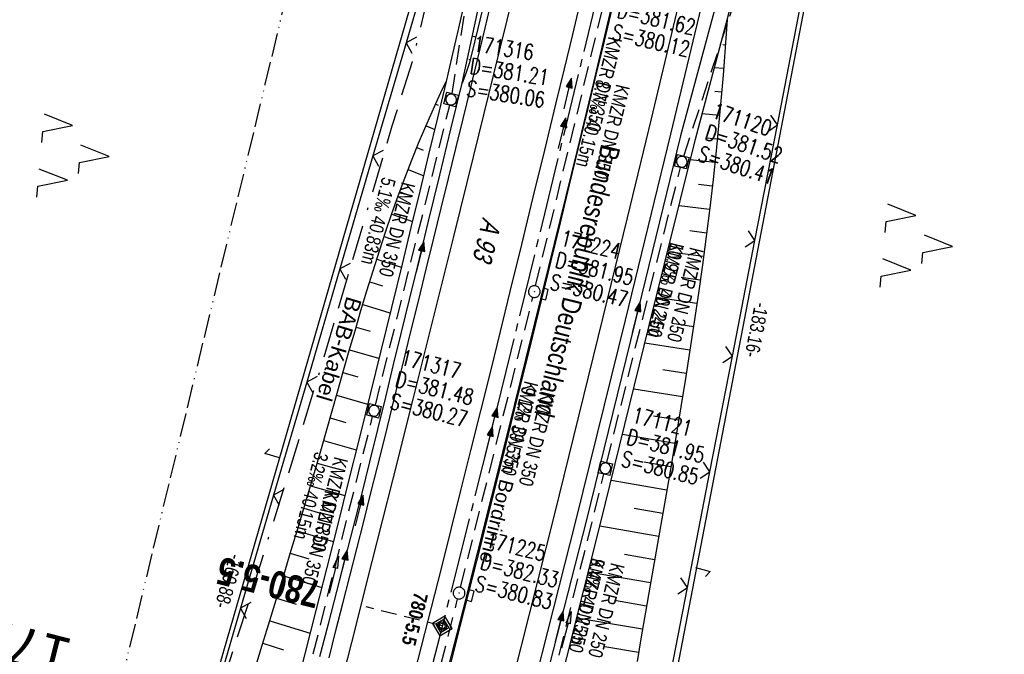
# Model space of a CAD drawing. Extents: x 509317 to 509828, y 453812 to 454779.
# Tile 12 of 23: x 509517 to 509642, y 454208 to 454289. Entities that reach past the tile are written whole.
import ezdxf
from ezdxf.enums import TextEntityAlignment as Align

# ---------------------------------------------------------------- set-up
doc = ezdxf.new("R2010")
doc.units = 0
doc.header["$LTSCALE"] = 10
doc.header["$MEASUREMENT"] = 0
for name, pattern in [('ACAD_ISO13W100', [36, 12, -3, 12, -3, 0, -3, 0, -3]), ('ACAD_ISO16W100', [73, 15, -6.5, 15, -6.5, 15, -7, 1, -7]), ('ACHSE', [5.5, 4, -0.5, 0.5, -0.5]), ('AUSGEZOGEN', [0]), ('LT00', [0]), ('LT17', [0.15, 0.1, -0.05]), ('STRICHLINIE2', [0.375, 0.25, -0.125])]:
    doc.linetypes.add(name, pattern=pattern)
doc.layers.get('0').update_dxf_attribs({"linetype": 'LT00'})
for name, color, linetype in [('--EK_FBR', 1, 'LT00'), ('--EK_Halt-Pfeil', 4, 'LT00'), ('--EK_Haltung', 7, 'STRICHLINIE2'), ('--EK_Haltung-Text', 140, 'LT00'), ('--EK_Schacht-Text', 5, 'LT00'), ('--EK_ST-93-1', 30, 'LT17'), ('--EK_STATIONSZEICHEN', 19, 'LT00'), ('--EK_STATIONSZEICHEN_NR', 19, 'LT17'), ('--EL_DFK_AB_L', 21, 'LT00'), ('--EL_Halt-Pfeil', 4, 'LT00'), ('--EL_Haltung', 182, 'STRICHLINIE2'), ('--EL_Haltung-Text', 182, 'LT00'), ('-AX-093', 35, 'ACHSE'), ('-STATIONSZEICHEN', 19, 'LT00'), ('-STATIONZEICHEN_NR', 19, 'LT00'), ('ABSTAND', 8, 'LT00'), ('BAB-KABEL', 220, 'ACAD_ISO16W100'), ('BAB-KABEL_TEXT', 221, 'Continuous'), ('BRD', 255, 'Continuous'), ('DFK_AB_L', 21, 'LT00'), ('DFK_BES-WEGE', 255, 'LT00'), ('DFK_KATASTER', 250, 'LT00'), ('DFK_NUTZUNG', 250, 'LT00'), ('GASLTG', 250, 'ACAD_ISO13W100'), ('PFEIL', 140, 'AUSGEZOGEN'), ('RINNE_TEXT', 11, 'Continuous'), ('V117_AFBR_BAB', 250, 'LT00'), ('V117_BOESCH', 250, 'LT00'), ('V117_BOSCHUNG', 250, 'LT00'), ('V117_GRABEN', 250, 'LT00'), ('V117_H_BORD', 8, 'LT00'), ('V117_KA_MULD', 182, 'LT00'), ('V117_KA_PRUF', 182, 'LT00'), ('V117_LD_MARK', 250, 'LT00'), ('V117_SINKK', 182, 'LT00'), ('V117_ZAUN', 40, 'LT00')]:
    doc.layers.add(name, color=color, linetype=linetype)
doc.styles.add('Arial', font='ARIAL.TTF')
doc.styles.add('Beschrift', font='ARIAL.TTF')
doc.styles.add('Haltungsbeschriftung', font='ARIAL.TTF', dxfattribs={"width": 0.75})
doc.styles.add('Knoten', font='ARIALBD.TTF', dxfattribs={"width": 0.8, "height": 1.8})
doc.styles.add('schachtbeschriftung', font='romans.shx', dxfattribs={"width": 0.75, "height": 2})
doc.styles.get("Standard").update_dxf_attribs({"font": 'ARIAL.TTF'})

# ---------------------------------------------------------------- blocks, each defined once
blk = doc.blocks.new('SYMB7052')
at = {"color": 0, "linetype": 'ByBlock'}
blk.add_lwpolyline([(0, 0), (0, 0.196), (0.076, 0.156)], dxfattribs=at)
blk = doc.blocks.new('SYMB7221')
at = {"color": 0, "linetype": 'ByBlock'}
for p, q in [((0, 0.435), (-0.11, 0.065)), ((0.11, 0.065), (0, 0.435)), ((0.25, 0.065), (0.11, 0.065)), ((-0.35, -0.065), (-0.46, -0.435)), ((0.35, -0.065), (0.24, -0.435))]:
    blk.add_line(p, q, dxfattribs=at)
for points in [[(-0.1, -0.435), (-0.24, -0.435), (-0.35, -0.065)], [(0.6, -0.435), (0.46, -0.435), (0.35, -0.065)]]:
    blk.add_lwpolyline(points, dxfattribs=at)
blk = doc.blocks.new('Pfreil3')
at = {"layer": 'PFEIL'}
blk.add_hatch(color=256, dxfattribs=at).paths.add_polyline_path([(-1.55, 0.27), (-1.55, -0.27), (0, 0)])
for p, q in [((-1.55, 0), (-4.83, 0)), ((-1.55, -0.27), (-1.55, 0.27)), ((-1.55, 0.27), (0, 0)), ((0, 0), (-1.55, -0.27))]:
    blk.add_line(p, q, dxfattribs=at)
blk = doc.blocks.new('SYMB0652')
at = {"color": 0, "linetype": 'ByBlock'}
blk.add_lwpolyline([(-0.15, -0.075), (0.15, -0.075), (0.15, 0.075), (-0.15, 0.075), (-0.15, -0.075)], dxfattribs=at)
blk = doc.blocks.new('SYMB0003')
at = {"color": 0, "linetype": 'ByBlock'}
for p, q in [((-0.015712, 0), (0.010166, 0.012015)), ((0, -0.021257), (-0.015712, 0)), ((0.010166, 0.012015), (0, -0.021257))]:
    blk.add_line(p, q, dxfattribs=at)
for points in [[(-0.031395, 0.499013), (-0.093691, 0.491144), (-0.154509, 0.475528), (-0.21289, 0.452414), (-0.267913, 0.422164), (-0.318712, 0.385257), (-0.364484, 0.342274), (-0.404509, 0.293893), (-0.438154, 0.240877), (-0.464888, 0.184062), (-0.484292, 0.124345), (-0.496058, 0.062667), (-0.5, 0)], [(-0.5, 0), (-0.496058, -0.062667), (-0.484292, -0.124345), (-0.464888, -0.184062), (-0.438154, -0.240877), (-0.404509, -0.293893), (-0.364485, -0.342274), (-0.318712, -0.385257), (-0.267914, -0.422164), (-0.21289, -0.452414), (-0.154509, -0.475529), (-0.093691, -0.491144), (-0.031395, -0.499014), (0.031395, -0.499014)], [(0.5, 0), (0.496057, 0.062667), (0.484292, 0.124345), (0.464888, 0.184062), (0.438153, 0.240877), (0.404509, 0.293893), (0.364484, 0.342274), (0.318712, 0.385257), (0.267913, 0.422164), (0.21289, 0.452414), (0.154509, 0.475528), (0.093691, 0.491144), (0.031395, 0.499013), (-0.031395, 0.499013)], [(0.031395, -0.499014), (0.093691, -0.491144), (0.154509, -0.475529), (0.21289, -0.452414), (0.267914, -0.422164), (0.318712, -0.385257), (0.364485, -0.342274), (0.404509, -0.293893), (0.438154, -0.240877), (0.464889, -0.184062), (0.484292, -0.124345), (0.496058, -0.062667), (0.5, 0)]]:
    blk.add_lwpolyline(points, dxfattribs=at)
blk = doc.blocks.new('SYMB1210')
at = {"color": 0, "linetype": 'ByBlock'}
blk.add_line((0.018815, -0.179014), (0.055623, -0.17119), dxfattribs=at)
for points in [[(-0.2, -0.2), (-0.2, 0.2), (0.2, 0.2), (0.2, -0.2), (-0.2, -0.2)], [(0.018815, 0.179014), (-0.018815, 0.179014), (-0.055623, 0.17119), (-0.09, 0.155885), (-0.120444, 0.133766), (-0.145623, 0.105801), (-0.164438, 0.073213), (-0.176067, 0.037424), (-0.18, 0)], [(-0.18, 0), (-0.176067, -0.037424), (-0.164438, -0.073213), (-0.145623, -0.105801), (-0.120444, -0.133766), (-0.09, -0.155885), (-0.055623, -0.17119), (-0.018815, -0.179014), (0.018815, -0.179014)], [(0.18, 0), (0.176067, 0.037424), (0.164438, 0.073213), (0.145623, 0.105801), (0.120444, 0.133766), (0.09, 0.155885), (0.055623, 0.17119), (0.018815, 0.179014)], [(0.055623, -0.17119), (0.09, -0.155885), (0.120444, -0.133766), (0.145623, -0.105801), (0.164438, -0.073213), (0.176067, -0.037424), (0.18, 0)]]:
    blk.add_lwpolyline(points, dxfattribs=at)
blk = doc.blocks.new('SYMB0024')
at = {"color": 0, "linetype": 'ByBlock'}
for p, q in [((-0.5, 0.5), (0, 0)), ((0, 0), (0.5, 0.5))]:
    blk.add_line(p, q, dxfattribs=at)
blk = doc.blocks.new('SYMB0070')
at = {"color": 0, "linetype": 'ByBlock'}
for p, q in [((-0.5, 0), (0.2, 0)), ((0.5, 0), (0.2, 0.1)), ((0.2, 0.1), (0.2, 0)), ((0.468, 0), (0.21, 0.086)), ((0.21, 0.086), (0.21, -0.086)), ((0.21, -0.086), (0.468, 0)), ((0.22, -0.072), (0.437, 0)), ((0.23, -0.058), (0.405, 0)), ((0.24, -0.045), (0.374, 0)), ((0.342, 0), (0.25, 0.031)), ((0.25, 0.031), (0.25, -0.031)), ((0.25, -0.031), (0.342, 0)), ((0.26, -0.017), (0.31, 0)), ((0.27, -0.003), (0.279, 0))]:
    blk.add_line(p, q, dxfattribs=at)
for points in [[(0.2, 0), (0.2, -0.1), (0.5, 0)], [(0.437, 0), (0.22, 0.072), (0.22, -0.072)], [(0.405, 0), (0.23, 0.058), (0.23, -0.058)], [(0.374, 0), (0.24, 0.045), (0.24, -0.045)], [(0.31, 0), (0.26, 0.017), (0.26, -0.017)], [(0.279, 0), (0.27, 0.003), (0.27, -0.003)]]:
    blk.add_lwpolyline(points, dxfattribs=at)
blk = doc.blocks.new('Netzknoten_SYMB')
at = {"flags": 128}
blk.add_lwpolyline([(0, -0.864), (0.864, 0), (0, 0.864), (-0.864, 0)], close=True, dxfattribs=at)
blk.add_circle((0, 0), 0.36)

msp = doc.modelspace()

# ---------------------------------------------------------------- linework, layer by layer
at = {"layer": '--EK_FBR', "color": 2}
for points in [[(509598.05, 454315.76), (509597.31, 454312.58), (509596.57, 454309.39), (509595.82, 454306.2), (509595.07, 454303.01), (509594.05, 454298.72), (509593.02, 454294.42), (509591.99, 454290.13), (509590.95, 454285.84), (509589.91, 454281.55), (509588.87, 454277.26), (509587.69, 454272.41), (509586.52, 454267.56), (509585.34, 454262.7), (509584.16, 454257.85), (509582.98, 454253), (509581.44, 454246.72), (509579.9, 454240.44), (509578.34, 454234.17), (509576.78, 454227.9), (509574.7, 454219.6), (509572.6, 454211.3), (509570.5, 454203.01)], [(509587.97, 454291.03), (509586.92, 454286.67), (509585.87, 454282.32), (509584.81, 454277.97), (509583.35, 454271.96), (509581.89, 454265.95), (509580.43, 454259.95), (509578.96, 454253.95), (509577.71, 454248.88), (509576.47, 454243.82), (509575.22, 454238.75), (509573.96, 454233.69), (509572.69, 454228.63), (509571.45, 454223.66), (509570.19, 454218.69), (509568.93, 454213.72), (509567.67, 454208.76), (509566.4, 454203.79)]]:
    msp.add_lwpolyline(points, dxfattribs=at)
at = {"layer": '--EK_FBR'}
for points in [[(509608.75, 454313.07), (509605.9, 454301.09), (509599.42, 454274), (509593.63, 454250.32), (509587.34, 454224.89), (509580.87, 454199.3), (509574.32, 454173.71), (509567.99, 454149.23), (509561.47, 454124.46), (509554.6, 454098.73), (509547.89, 454074.04)], [(509555.94, 454207.29), (509556.82, 454210.77), (509557.7, 454214.25), (509558.58, 454217.72), (509559.47, 454221.2), (509560.35, 454224.67), (509561.23, 454228.15), (509562.1, 454231.63), (509563.16, 454235.85), (509564.2, 454240.07), (509565.24, 454244.29), (509566.28, 454248.51), (509567.32, 454252.73), (509568.36, 454256.95), (509569.29, 454260.75), (509570.23, 454264.55), (509571.16, 454268.35), (509572.09, 454272.15), (509573.02, 454275.95), (509573.94, 454279.75), (509574.87, 454283.62), (509575.8, 454287.48), (509576.72, 454291.35)]]:
    msp.add_lwpolyline(points, dxfattribs=at)
at = {"layer": '--EK_Haltung'}
for p, q in [((509571.6, 454279.15), (509578.19, 454321.7)), ((509601.09, 454271.19), (509614.76, 454312.79)), ((509582.24, 454254.68), (509591.3, 454292.25)), ((509561.85, 454239.5), (509571.3, 454277.68)), ((509591.29, 454232.17), (509600.67, 454269.75)), ((509572.68, 454216.28), (509581.89, 454253.22)), ((509552.11, 454200.55), (509561.48, 454238.05)), ((509581.62, 454193.1), (509590.93, 454230.71)), ((509562.82, 454177.32), (509572.31, 454214.82))]:
    msp.add_line(p, q, dxfattribs=at)
at = {"layer": '--EK_STATIONSZEICHEN_NR', "ltscale": 2}
msp.add_line((509570.35, 454211.37), (509560.64, 454213.79), dxfattribs=at)
at = {"layer": '--EL_DFK_AB_L'}
for p, q in [((509591.35, 454159.53), (509625.66, 454337.91)), ((509566.68, 454291.61), (509522.32, 454138.53))]:
    msp.add_line(p, q, dxfattribs=at)
at = {"layer": '--EL_Haltung'}
for p, q in [((509571.6, 454279.15), (509578.19, 454321.7)), ((509601.09, 454271.19), (509614.76, 454312.79)), ((509582.24, 454254.68), (509591.3, 454292.25)), ((509561.85, 454239.5), (509571.3, 454277.68)), ((509591.29, 454232.17), (509600.67, 454269.75)), ((509572.68, 454216.28), (509581.89, 454253.22)), ((509552.11, 454200.55), (509561.48, 454238.05)), ((509581.62, 454193.1), (509590.93, 454230.71)), ((509562.82, 454177.32), (509572.31, 454214.82))]:
    msp.add_line(p, q, dxfattribs=at)
at = {"layer": '-AX-093', "ltscale": 0.2}
msp.add_lwpolyline([(509611.62, 454384.36), (509606.39, 454361.31), (509601.09, 454338.29), (509595.7, 454315.28), (509590.24, 454292.29), (509584.7, 454269.32), (509579.08, 454246.36), (509573.39, 454223.43), (509567.61, 454200.52), (509561.76, 454177.62), (509555.83, 454154.75), (509549.83, 454131.89), (509543.74, 454109.06), (509537.58, 454086.24)], dxfattribs=at)
at = {"layer": 'BAB-KABEL', "ltscale": 0.03, "flags": 128}
msp.add_lwpolyline([(509654.18, 454752.31), (509649.8, 454731.91), (509645.39, 454711.52), (509640.68, 454673.99), (509628.98, 454666.4), (509623.35, 454623.69), (509618.17, 454588.72), (509612.85, 454551.17), (509607.22, 454515.13), (509602.81, 454490.11), (509597.97, 454465.58), (509592.07, 454427.9), (509586.78, 454397.77), (509581.94, 454365.98), (509576.64, 454335.85), (509570.59, 454300.15), (509566.51, 454283.22), (509563.93, 454275.01), (509554.7, 454243.68), (509546.38, 454216.59), (509537.75, 454189.63), (509530.61, 454161.42), (509521.72, 454129.27), (509507.61, 454076.48), (509491.41, 454016.32), (509481.47, 453981.55), (509458.21, 453903.63), (509443.88, 453851.22)], dxfattribs=at)
at = {"layer": 'DFK_AB_L'}
for p, q in [((509591.35, 454159.53), (509625.66, 454337.91)), ((509566.68, 454291.61), (509522.32, 454138.53))]:
    msp.add_line(p, q, dxfattribs=at)
at = {"layer": 'GASLTG', "ltscale": 0.025, "flags": 128}
msp.add_lwpolyline([(509636.99, 454756.79), (509630.01, 454722.15), (509625.52, 454700.41), (509623.56, 454684.93), (509618.48, 454649.27), (509611.85, 454606.09), (509605.58, 454569.67), (509598.82, 454529.7), (509593.28, 454495.72), (509588.46, 454464.7), (509581.73, 454423.05), (509565.4, 454353.78), (509547.78, 454280.34), (509530.41, 454208.18), (509515.13, 454143.3), (509504.09, 454101.66), (509494.78, 454069.32), (509485.05, 454035.41), (509470.65, 453985.96), (509464.08, 453964.07), (509450.2, 453919.85), (509429.44, 453854.99)], dxfattribs=at)
at = {"layer": 'V117_AFBR_BAB', "color": 0}
for points in [[(509598.05, 454315.76), (509597.31, 454312.58), (509596.57, 454309.39), (509595.82, 454306.2), (509595.07, 454303.01), (509594.05, 454298.72), (509593.02, 454294.42), (509591.99, 454290.13), (509590.95, 454285.84), (509589.91, 454281.55), (509588.87, 454277.26), (509587.69, 454272.41), (509586.52, 454267.56), (509585.34, 454262.7), (509584.16, 454257.85), (509582.98, 454253), (509581.44, 454246.72), (509579.9, 454240.44), (509578.34, 454234.17), (509576.78, 454227.9), (509574.7, 454219.6), (509572.6, 454211.3), (509570.5, 454203.01)], [(509587.97, 454291.03), (509586.92, 454286.67), (509585.87, 454282.32), (509584.81, 454277.97), (509583.35, 454271.96), (509581.89, 454265.95), (509580.43, 454259.95), (509578.96, 454253.95), (509577.71, 454248.88), (509576.47, 454243.82), (509575.22, 454238.75), (509573.96, 454233.69), (509572.69, 454228.63), (509571.45, 454223.66), (509570.19, 454218.69), (509568.93, 454213.72), (509567.67, 454208.76), (509566.4, 454203.79)]]:
    msp.add_lwpolyline(points, dxfattribs=at)
at = {"layer": 'V117_AFBR_BAB'}
for points in [[(509608.75, 454313.07), (509605.9, 454301.09), (509599.42, 454274), (509593.63, 454250.32), (509587.34, 454224.89), (509580.87, 454199.3), (509574.32, 454173.71), (509567.99, 454149.23), (509561.47, 454124.46), (509554.6, 454098.73), (509547.89, 454074.04)], [(509555.94, 454207.29), (509556.82, 454210.77), (509557.7, 454214.25), (509558.58, 454217.72), (509559.47, 454221.2), (509560.35, 454224.67), (509561.23, 454228.15), (509562.1, 454231.63), (509563.16, 454235.85), (509564.2, 454240.07), (509565.24, 454244.29), (509566.28, 454248.51), (509567.32, 454252.73), (509568.36, 454256.95), (509569.29, 454260.75), (509570.23, 454264.55), (509571.16, 454268.35), (509572.09, 454272.15), (509573.02, 454275.95), (509573.94, 454279.75), (509574.87, 454283.62), (509575.8, 454287.48), (509576.72, 454291.35)]]:
    msp.add_lwpolyline(points, dxfattribs=at)
at = {"layer": 'V117_BOESCH'}
for points in [[(509575.64, 454290.61), (509574.88, 454287.46), (509574.11, 454284.32), (509573.78, 454283.01), (509573.37, 454281.73), (509572.88, 454280.47)], [(509606.61, 454288.55), (509606.45, 454286.2), (509606.28, 454283.85), (509606.1, 454281.51), (509605.91, 454279.16), (509605.58, 454275.52), (509605.22, 454271.88), (509604.83, 454268.24), (509604.41, 454264.61), (509603.95, 454260.98), (509603.47, 454257.35), (509602.97, 454253.73), (509602.44, 454250.11), (509601.89, 454246.49), (509601.32, 454242.87), (509600.74, 454239.26), (509600.14, 454235.65), (509599.53, 454232.04), (509598.98, 454228.89), (509598.44, 454225.74), (509597.88, 454222.59), (509597.33, 454219.44), (509596.78, 454216.29), (509596.23, 454213.14), (509595.69, 454209.99), (509595.16, 454206.84)], [(509546.32, 454205.21), (509547.27, 454208.37), (509548.23, 454211.53), (509549.2, 454214.69), (509550.16, 454217.85), (509551.11, 454221.01), (509552.07, 454224.17), (509553.01, 454227.33), (509553.95, 454230.5), (509554.87, 454233.67), (509555.6, 454236.22), (509556.33, 454238.77), (509557.05, 454241.32), (509557.78, 454243.88), (509558.51, 454246.43), (509559.25, 454248.97), (509560, 454251.52), (509560.76, 454254.06), (509561.55, 454256.59), (509562.35, 454259.12), (509563.18, 454261.64), (509563.95, 454263.9), (509564.75, 454266.15), (509565.58, 454268.39), (509566.44, 454270.61), (509567.33, 454272.83), (509568.26, 454275.02), (509568.89, 454276.45), (509569.53, 454277.88), (509570.18, 454279.3), (509570.84, 454280.71)]]:
    msp.add_lwpolyline(points, dxfattribs=at)
at = {"layer": 'V117_BOSCHUNG'}
for p, q in [((509606.6, 454288.33), (509606.56, 454288.34)), ((509574.61, 454286.36), (509574.18, 454286.46)), ((509606.39, 454285.34), (509606.08, 454285.36)), ((509573.9, 454283.44), (509573.72, 454283.48)), ((509606.16, 454282.35), (509605, 454282.44)), ((509570.76, 454280.55), (509570.8, 454280.53)), ((509572.93, 454280.59), (509572.91, 454280.59)), ((509605.92, 454279.35), (509605.07, 454279.42)), ((509569.5, 454277.82), (509569.81, 454277.68)), ((509605.66, 454276.35), (509603.44, 454276.57)), ((509568.28, 454275.07), (509569.42, 454274.57)), ((509605.37, 454273.36), (509604.02, 454273.5)), ((509567.11, 454272.29), (509567.92, 454271.96)), ((509605.06, 454270.37), (509601.94, 454270.71)), ((509566, 454269.49), (509568.01, 454268.69)), ((509604.73, 454267.38), (509602.97, 454267.58)), ((509564.94, 454266.66), (509566.12, 454266.22)), ((509604.38, 454264.39), (509600.49, 454264.85)), ((509563.92, 454263.81), (509566.57, 454262.87)), ((509562.95, 454260.95), (509564.4, 454260.46)), ((509604.01, 454261.4), (509601.89, 454261.67)), ((509603.61, 454258.42), (509599.04, 454259.01)), ((509562.02, 454258.07), (509565.13, 454257.07)), ((509603.2, 454255.42), (509600.76, 454255.76)), ((509561.11, 454255.19), (509562.76, 454254.68)), ((509602.78, 454252.44), (509597.6, 454253.19)), ((509560.23, 454252.31), (509563.69, 454251.26)), ((509559.38, 454249.42), (509561.18, 454248.89)), ((509602.34, 454249.45), (509599.61, 454249.87)), ((509601.89, 454246.48), (509596.16, 454247.37)), ((509558.54, 454246.53), (509562.25, 454245.45)), ((509557.71, 454243.64), (509559.62, 454243.09)), ((509601.42, 454243.5), (509598.43, 454243.98)), ((509556.89, 454240.75), (509560.82, 454239.63)), ((509600.94, 454240.53), (509594.73, 454241.54)), ((509556.07, 454237.87), (509558.08, 454237.29)), ((509600.46, 454237.56), (509597.23, 454238.1)), ((509599.96, 454234.59), (509593.29, 454235.73)), ((509555.25, 454234.99), (509559.37, 454233.79)), ((509554.42, 454232.11), (509556.53, 454231.49)), ((509599.46, 454231.63), (509596.01, 454232.22)), ((509598.95, 454228.68), (509591.85, 454229.88)), ((509553.57, 454229.23), (509557.93, 454227.96)), ((509552.72, 454226.37), (509554.96, 454225.7)), ((509598.43, 454225.71), (509594.78, 454226.34)), ((509551.87, 454223.5), (509556.47, 454222.12)), ((509597.91, 454222.74), (509590.42, 454224.07)), ((509551, 454220.64), (509553.37, 454219.92)), ((509597.39, 454219.79), (509593.54, 454220.47)), ((509596.88, 454216.84), (509588.94, 454218.22)), ((509550.13, 454217.77), (509555, 454216.28)), ((509549.26, 454214.9), (509551.76, 454214.13)), ((509596.36, 454213.9), (509592.28, 454214.6)), ((509548.39, 454212.03), (509553.52, 454210.46)), ((509595.85, 454210.94), (509587.47, 454212.38)), ((509547.51, 454209.16), (509550.15, 454208.35)), ((509595.35, 454208), (509591.04, 454208.72))]:
    msp.add_line(p, q, dxfattribs=at)
at = {"layer": 'V117_GRABEN'}
for points in [[(509554.75, 454207.5), (509555.85, 454211.62), (509556.93, 454215.74), (509557.99, 454219.86), (509559.05, 454223.99), (509560.09, 454228.12), (509561.12, 454232.25), (509562.14, 454236.38), (509563.15, 454240.52), (509564.16, 454244.65), (509565.17, 454248.79), (509566.18, 454252.93), (509567.18, 454257.07), (509568.6, 454262.92), (509570.03, 454268.77), (509571.46, 454274.62), (509572.88, 454280.47), (509578.61, 454307.02), (509578.85, 454309.56), (509579.01, 454312.12), (509579.09, 454314.68), (509579.09, 454317.24), (509579, 454319.79), (509578.84, 454322.35)], [(509614.16, 454313.97), (509612.9, 454311.86), (509611.71, 454309.71), (509610.61, 454307.51), (509609.59, 454305.27), (509608.66, 454303), (509607.81, 454300.69), (509604.79, 454289), (509600.68, 454273.8), (509594.88, 454249.97), (509588.68, 454224.71), (509582.14, 454199.16), (509575.67, 454173.45), (509569.28, 454148.87), (509562.75, 454124.21), (509555.88, 454098.45), (509550.02, 454076.54)], [(509482.97, 453841.04), (509489.99, 453864), (509497.45, 453889.24), (509511.92, 453936.46), (509519.1, 453960.49), (509525.97, 453984.38), (509533.03, 454008.35), (509539.85, 454032.86), (509544.59, 454049.31), (509551.62, 454076.07), (509557.76, 454098.12), (509564.68, 454123.93), (509571.04, 454148.57), (509577.63, 454173.26), (509584.08, 454198.9), (509590.5, 454224.42), (509596.71, 454249.61), (509602.6, 454273.37), (509606.61, 454288.55), (509609.63, 454300.21)], [(509573.05, 454290.27), (509572.51, 454287.88), (509571.96, 454285.49), (509571.4, 454283.1), (509570.84, 454280.71), (509569.73, 454276.05), (509568.61, 454271.4), (509567.49, 454266.75), (509566.36, 454262.1), (509565.23, 454257.45), (509563.88, 454251.93), (509562.53, 454246.41), (509561.17, 454240.89), (509559.81, 454235.37), (509558.43, 454229.86), (509557.05, 454224.34), (509555.66, 454218.83), (509554.26, 454213.32), (509552.85, 454207.82), (509551.79, 454203.72)]]:
    msp.add_lwpolyline(points, dxfattribs=at)
at = {"layer": 'V117_H_BORD'}
msp.add_lwpolyline([(509571.14, 454206.12), (509572.99, 454213.38), (509574.83, 454220.64), (509576.66, 454227.9), (509578.86, 454236.67), (509581.04, 454245.45), (509583.21, 454254.23), (509585.37, 454263.01), (509587.51, 454271.79), (509589.63, 454280.58), (509591.73, 454289.38), (509593.82, 454298.17), (509595.88, 454306.98), (509597.93, 454315.78), (509613.7, 454384.15)], dxfattribs=at)
at = {"layer": 'V117_LD_MARK'}
for points in [[(509599.31, 454376), (509596.68, 454364.54), (509594.27, 454354.16), (509591.85, 454343.79), (509589.4, 454333.42), (509586.93, 454323.05), (509584.45, 454312.69), (509581.95, 454302.33), (509579.43, 454291.98), (509576.89, 454281.63), (509574.34, 454271.28), (509571.78, 454260.94), (509569.2, 454250.6), (509566.62, 454240.26), (509564.02, 454229.93), (509561.4, 454219.59), (509558.78, 454209.26), (509556.16, 454198.94)], [(509619.95, 454374.49), (509616.5, 454359.32), (509613.02, 454344.17), (509609.5, 454329.02), (509605.96, 454313.88), (509602.97, 454301.23), (509599.97, 454288.59), (509596.94, 454275.95), (509593.88, 454263.32), (509590.81, 454250.7), (509587.7, 454238.08), (509584.58, 454225.46), (509581.43, 454212.86), (509578.25, 454200.26), (509575.04, 454187.66), (509571.81, 454175.08), (509568.55, 454162.5), (509565.26, 454149.93), (509562.55, 454139.65), (509559.82, 454129.37), (509557.08, 454119.1), (509554.31, 454108.83), (509551.53, 454098.56), (509548.74, 454088.3)]]:
    msp.add_lwpolyline(points, dxfattribs=at)
at = {"layer": 'V117_ZAUN'}
for p, q in [((509613.01, 454275.18), (509615.87, 454289.91)), ((509565.75, 454285.62), (509561.53, 454271.22)), ((509610.15, 454260.46), (509613.01, 454275.18)), ((509561.53, 454271.22), (509557.32, 454256.83)), ((509607.29, 454245.73), (509610.15, 454260.46)), ((509557.32, 454256.83), (509553.1, 454242.43)), ((509604.43, 454231.01), (509607.29, 454245.73)), ((509553.1, 454242.43), (509548.88, 454228.04)), ((509601.57, 454216.28), (509604.43, 454231.01)), ((509548.88, 454228.04), (509544.67, 454213.64)), ((509544.67, 454213.64), (509540.45, 454199.25))]:
    msp.add_line(p, q, dxfattribs=at)
for points in [[(509569.02, 454300.23), (509567.68, 454292.2), (509565.75, 454285.62)], [(509598.74, 454201.55), (509600.05, 454208.41), (509601.57, 454216.28)]]:
    msp.add_lwpolyline(points, dxfattribs=at)

# ---------------------------------------------------------------- block references
at = {"layer": '--EK_Halt-Pfeil', "yscale": 4, "zscale": 4}
for p, xscale, rotation in [((509585.62, 454274.13), 4.00000000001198, 76.44817000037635), ((509567.54, 454258.35), 3.999999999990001, 76.08710000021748), ((509595.05, 454250.68), 3.999999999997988, 75.99166999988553), ((509576.26, 454234.82), 3.999999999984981, 75.99857000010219), ((509559.78, 454226.07), 3.999999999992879, 75.96291999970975), ((509585.25, 454211.33), 4.000000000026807, 76.09744000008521)]:
    msp.add_blockref('SYMB0070', p, dxfattribs=dict(at, xscale=xscale, rotation=rotation))
at = {"layer": '--EK_STATIONSZEICHEN', "linetype": 'Continuous', "lineweight": 0, "xscale": 1.500000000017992, "yscale": 1.5, "zscale": 1.5, "rotation": 166.0078293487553}
msp.add_blockref('Netzknoten_SYMB', (509570.35, 454211.37), dxfattribs=at)
at = {"layer": '--EL_Halt-Pfeil', "yscale": 4, "zscale": 4}
for p, xscale, rotation in [((509586.33, 454279.17), 4.00000000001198, 76.44817000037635), ((509567.54, 454258.35), 3.999999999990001, 76.08710000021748), ((509595.05, 454250.68), 3.999999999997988, 75.99166999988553), ((509576.87, 454237.25), 3.999999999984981, 75.99857000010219), ((509557.77, 454219.06), 3.999999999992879, 75.96291999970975), ((509585.25, 454211.33), 4.000000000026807, 76.09744000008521)]:
    msp.add_blockref('SYMB0070', p, dxfattribs=dict(at, xscale=xscale, rotation=rotation))
at = {"layer": '-STATIONSZEICHEN', "linetype": 'Continuous', "lineweight": 0, "rotation": 166.0078293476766}
msp.add_blockref('Netzknoten_SYMB', (509570.35, 454211.37), dxfattribs=at)
at = {"layer": 'DFK_KATASTER', "xscale": 10, "yscale": 10, "zscale": 10}
for p, rotation in [((509549.63, 454232.77), 73.8379100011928), ((509602.57, 454218.83), 254.0553199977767)]:
    msp.add_blockref('SYMB7052', p, dxfattribs=dict(at, rotation=rotation))
at = {"layer": 'DFK_NUTZUNG', "xscale": 10.00000000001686, "yscale": 10, "zscale": 10, "rotation": 264.7377100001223}
for p in [(509523.6, 454271.54), (509630.99, 454260.09)]:
    msp.add_blockref('SYMB7221', p, dxfattribs=at)
at = {"layer": 'PFEIL'}
for p, rotation in [((509557.12, 454220.24), 75.72656178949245), ((509586.78, 454213.21), 74.99719610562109)]:
    msp.add_blockref('Pfreil3', p, dxfattribs=dict(at, rotation=rotation))
at = {"layer": 'V117_KA_MULD', "zscale": 3.8}
for p, xscale, yscale, rotation in [((509571.48, 454278.4), 3.799999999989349, 3.79999999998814, 256.2895334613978), ((509600.85, 454270.48), 3.799999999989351, 3.799999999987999, 256.3139190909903), ((509561.66, 454238.77), 3.799999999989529, 3.799999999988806, 256.0336529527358), ((509591.11, 454231.44), 3.799999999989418, 3.799999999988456, 256.2239836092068)]:
    msp.add_blockref('SYMB1210', p, dxfattribs=dict(at, xscale=xscale, yscale=yscale, rotation=rotation))
at = {"layer": 'V117_KA_PRUF', "xscale": 1.499999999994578, "yscale": 1.5, "zscale": 1.5, "rotation": 255.4038000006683}
for p in [(509582.07, 454253.95), (509572.49, 454215.55)]:
    msp.add_blockref('SYMB0003', p, dxfattribs=at)
at = {"layer": 'V117_SINKK', "zscale": 4.5}
for p, xscale, yscale, rotation in [((509583.36, 454253.63), 4.499999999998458, 4.500000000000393, 256.2309131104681), ((509573.91, 454215.24), 4.499999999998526, 4.499999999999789, 255.840287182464)]:
    msp.add_blockref('SYMB0652', p, dxfattribs=dict(at, xscale=xscale, yscale=yscale, rotation=rotation))
at = {"layer": 'V117_ZAUN', "yscale": 2.099999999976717, "zscale": 2.1}
for p, xscale, rotation in [((509565.75, 454285.62), 2.100000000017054, 253.6760399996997), ((509613.01, 454275.18), 2.100000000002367, 79.0115400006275), ((509561.53, 454271.22), 2.100000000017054, 253.6760399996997), ((509610.15, 454260.46), 2.100000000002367, 79.0115400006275), ((509557.32, 454256.83), 2.100000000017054, 253.6760399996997), ((509607.29, 454245.73), 2.100000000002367, 79.0115400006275), ((509553.1, 454242.43), 2.100000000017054, 253.6760399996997), ((509604.43, 454231.01), 2.100000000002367, 79.0115400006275), ((509548.88, 454228.04), 2.100000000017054, 253.6760399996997), ((509601.57, 454216.28), 2.100000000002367, 79.0115400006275), ((509544.67, 454213.64), 2.100000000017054, 253.6760399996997)]:
    msp.add_blockref('SYMB0024', p, dxfattribs=dict(at, xscale=xscale, rotation=rotation))

# ---------------------------------------------------------------- texts
at = {"layer": '--EK_Haltung-Text', "style": 'Haltungsbeschriftung', "width": 0.75}
for s, rotation, p in [('8.7‰ 40.15m', -103.5518, (509590.01, 454281.04)), ('KMZR DN 350', -103.5518, (509592.5, 454280.44)), ('5.1‰ 40.83m', -103.9129, (509562.71, 454268.61)), ('KMZR DN 350', -103.9129, (509565.2, 454268)), ('10.9‰ 40.24m', -104.0083, (509599.42, 454260.31)), ('KMZR DN 250', -104.0083, (509601.91, 454259.69)), ('9.1‰ 39.57m', -104.0014, (509580.54, 454241.96)), ('KMZR DN 350', -104.0014, (509583.03, 454241.34)), ('3.2‰ 40.15m', -104.0371, (509554.14, 454233.63)), ('KMZR DN 350', -104.0371, (509556.62, 454233.01)), ('9.4‰ 40.25m', -103.9026, (509589.36, 454220.13)), ('KMZR DN 250', -103.9026, (509591.85, 454219.51))]:
    msp.add_text(s, height=1.8, rotation=rotation, dxfattribs=at).set_placement(p)
at = {"layer": '--EK_Schacht-Text', "style": 'schachtbeschriftung', "width": 0.75}
for s, rotation, p in [('D=381.62', -13.1695, (509592.48, 454288.88)), ('S=380.12', -13.1695, (509591.82, 454286.07)), ('171316', -8.8093, (509574.21, 454284.57)), ('D=381.21', -8.8093, (509573.77, 454281.73)), ('S=380.06', -8.8093, (509573.33, 454278.88)), ('171120', -18.2018, (509604.55, 454276.12)), ('D=381.52', -18.2018, (509603.65, 454273.38)), ('S=380.41', -18.2018, (509602.75, 454270.65)), ('171224', -13.5518, (509585.29, 454259.87)), ('D=381.95', -13.5518, (509584.62, 454257.07)), ('S=380.47', -13.5518, (509583.94, 454254.27)), ('171317', -13.9129, (509564.93, 454244.67)), ('D=381.48', -13.9129, (509564.24, 454241.88)), ('S=380.27', -13.9129, (509563.54, 454239.08)), ('171121', -14.0083, (509594.39, 454237.33)), ('D=381.95', -14.0083, (509593.69, 454234.54)), ('S=380.85', -14.0083, (509592.99, 454231.75)), ('171225', -14.0014, (509575.77, 454221.45)), ('D=382.33', -14.0014, (509575.07, 454218.65)), ('S=380.83', -14.0014, (509574.37, 454215.86))]:
    msp.add_text(s, height=2, rotation=rotation, dxfattribs=at).set_placement(p)
at = {"layer": '--EK_ST-93-1', "style": 'Beschrift'}
msp.add_text('172,000', height=5, rotation=-194.2762, dxfattribs=at).set_placement((509522.87, 454207.19), align=Align.MIDDLE_LEFT)
at = {"layer": '--EK_STATIONSZEICHEN_NR', "style": 'Knoten', "width": 0.8}
msp.add_text('780-5.5', height=3.5, rotation=165.8585, dxfattribs=at).set_placement((509554.66, 454215.28), align=Align.MIDDLE_LEFT)
at = {"layer": '--EL_Haltung-Text', "style": 'Haltungsbeschriftung', "width": 0.75}
for s, rotation, p in [('KMZR DN 350', -103.5518, (509591.52, 454286.49)), ('KMZR DN 350', -103.9129, (509565.2, 454268)), ('KMZR DN 250', -104.0083, (509599.42, 454260.31)), ('KMZR DN 350', -104.0014, (509580.85, 454242.66)), ('KMZR DN 350', -104.0371, (509555.44, 454228.71)), ('KMZR DN 250', -103.9026, (509589.36, 454220.13))]:
    msp.add_text(s, height=1.8, rotation=rotation, dxfattribs=at).set_placement(p)
at = {"layer": '-STATIONZEICHEN_NR', "style": 'Knoten', "width": 0.8}
msp.add_text('780-5.5', height=1.8, rotation=255.8585, dxfattribs=at).set_placement((509567.73, 454212.02), align=Align.TOP_CENTER)
at = {"layer": 'ABSTAND', "width": 0.75}
for s, rotation, p in [(' -183.16-', -100.8876, (509610.26, 454253.17)), (' -160.88-', -106.1621, (509543.45, 454221.16))]:
    msp.add_text(s, height=1.8, rotation=rotation, dxfattribs=at).set_placement(p)
at = {"layer": 'BAB-KABEL_TEXT', "insert": (509556.21, 454246.93), "char_height": 2, "attachment_point": 8, "rotation": 253.1624, "style": 'Beschrift'}
msp.add_mtext('BAB-Kabel', dxfattribs=at)
at = {"layer": 'BRD', "insert": (509589.89, 454273.03), "char_height": 2.5, "attachment_point": 7, "rotation": 256.0542, "style": 'Beschrift'}
msp.add_mtext('{\\W0.8;Bundesrepublik Deutschland}', dxfattribs=at)
at = {"layer": 'DFK_BES-WEGE', "oblique": 13.754, "width": 0.75}
msp.add_text('A 93', height=2.5, rotation=256.1156, dxfattribs=at).set_placement((509575.52, 454263.47))
at = {"layer": 'RINNE_TEXT', "insert": (509577.71, 454230.19), "char_height": 1.8, "attachment_point": 7, "rotation": 255.8403, "style": 'Arial'}
msp.add_mtext('Bordrinne', dxfattribs=at)

doc.saveas('drawing.dxf')
